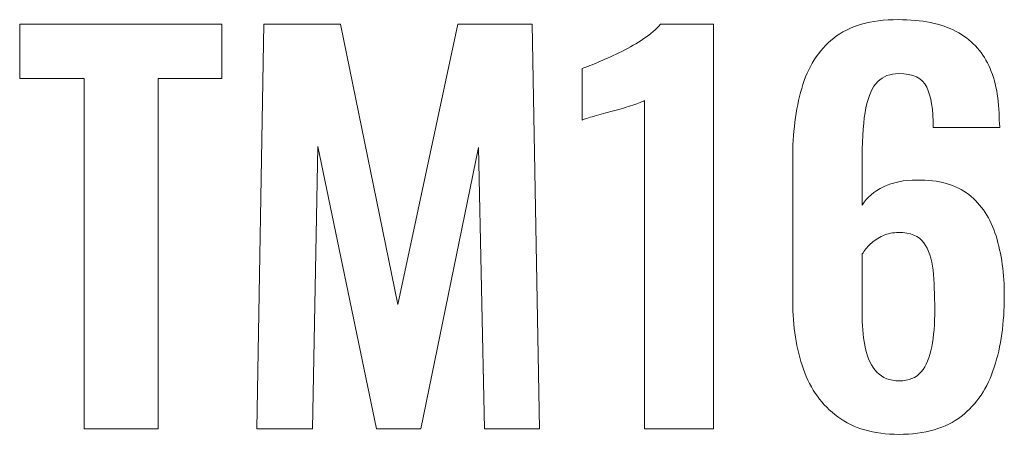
# Model space of a CAD drawing. Header units: millimetres. Extents: x -47.2 to 43.8, y -41.7 to 28.3.
# Tile 5 of 15: x -29.9 to -5.6, y -27.1 to -16.8. Entities that reach past the tile are written whole.
import ezdxf

# ---------------------------------------------------------------- set-up
doc = ezdxf.new("R2010")
doc.units = ezdxf.units.MM
doc.header["$MEASUREMENT"] = 0
doc.layers.add('Layer 1', color=7, linetype='Continuous')

msp = doc.modelspace()

# ---------------------------------------------------------------- linework, layer by layer
at = {"layer": 'Layer 1', "lineweight": 9}
for points, knots in [([(-28.3429, -26.9361), (-28.3429, -26.9361), (-28.3429, -18.2807), (-28.3429, -18.2807), (-28.3429, -18.2807), (-29.9357, -18.2807), (-29.9357, -18.2807), (-29.9357, -18.2807), (-29.9357, -16.9349), (-29.9357, -16.9349), (-29.9357, -16.9349), (-24.9474, -16.9349), (-24.9474, -16.9349), (-24.9474, -16.9349), (-24.9474, -18.2807), (-24.9474, -18.2807), (-24.9474, -18.2807), (-26.5155, -18.2807), (-26.5155, -18.2807), (-26.5155, -18.2807), (-26.5155, -26.9361), (-26.5155, -26.9361), (-26.5155, -26.9361), (-28.3429, -26.9361), (-28.3429, -26.9361)], [0, 0, 0, 0, 0.125, 0.125, 0.125, 0.25, 0.25, 0.25, 0.375, 0.375, 0.375, 0.5, 0.5, 0.5, 0.625, 0.625, 0.625, 0.75, 0.75, 0.75, 0.875, 0.875, 0.875, 1, 1, 1, 1]), ([(-24.0831, -26.9361), (-24.0831, -26.9361), (-23.9103, -16.9349), (-23.9103, -16.9349), (-23.9103, -16.9349), (-22.0211, -16.9349), (-22.0211, -16.9349), (-22.0211, -16.9349), (-20.6012, -23.8616), (-20.6012, -23.8616), (-20.6012, -23.8616), (-19.1195, -16.9349), (-19.1195, -16.9349), (-19.1195, -16.9349), (-17.2922, -16.9349), (-17.2922, -16.9349), (-17.2922, -16.9349), (-17.1069, -26.9361), (-17.1069, -26.9361), (-17.1069, -26.9361), (-18.4651, -26.9361), (-18.4651, -26.9361), (-18.4651, -26.9361), (-18.6133, -19.9846), (-18.6133, -19.9846), (-18.6133, -19.9846), (-20.0332, -26.9361), (-20.0332, -26.9361), (-20.0332, -26.9361), (-21.1321, -26.9361), (-21.1321, -26.9361), (-21.1321, -26.9361), (-22.5768, -19.9599), (-22.5768, -19.9599), (-22.5768, -19.9599), (-22.7126, -26.9361), (-22.7126, -26.9361), (-22.7126, -26.9361), (-24.0831, -26.9361), (-24.0831, -26.9361)], [0, 0, 0, 0, 0.0769231, 0.0769231, 0.0769231, 0.1538462, 0.1538462, 0.1538462, 0.2307692, 0.2307692, 0.2307692, 0.3076923, 0.3076923, 0.3076923, 0.3846154, 0.3846154, 0.3846154, 0.4615385, 0.4615385, 0.4615385, 0.5384615, 0.5384615, 0.5384615, 0.6153846, 0.6153846, 0.6153846, 0.6923077, 0.6923077, 0.6923077, 0.7692308, 0.7692308, 0.7692308, 0.8461538, 0.8461538, 0.8461538, 0.9230769, 0.9230769, 0.9230769, 1, 1, 1, 1]), ([(-14.5141, -26.9361), (-14.5141, -26.9361), (-14.5141, -18.824), (-14.5141, -18.824), (-14.5635, -18.8487), (-14.6602, -18.8857), (-14.8042, -18.9351), (-14.9483, -18.9845), (-15.1067, -19.0318), (-15.2796, -19.0771), (-15.4525, -19.1224), (-15.6109, -19.1656), (-15.755, -19.2068), (-15.899, -19.2479), (-15.9999, -19.2808), (-16.0575, -19.3055), (-16.0575, -19.3055), (-16.0575, -18.0338), (-16.0575, -18.0338), (-15.9422, -17.9926), (-15.7982, -17.935), (-15.6253, -17.8609), (-15.4525, -17.7868), (-15.2693, -17.7025), (-15.0759, -17.6078), (-14.8824, -17.5131), (-14.7013, -17.4082), (-14.5326, -17.2929), (-14.3638, -17.1777), (-14.226, -17.0583), (-14.119, -16.9349), (-14.119, -16.9349), (-12.8102, -16.9349), (-12.8102, -16.9349), (-12.8102, -16.9349), (-12.8102, -26.9361), (-12.8102, -26.9361), (-12.8102, -26.9361), (-14.5141, -26.9361), (-14.5141, -26.9361)], [0, 0, 0, 0, 0.0769231, 0.0769231, 0.0769231, 0.1538462, 0.1538462, 0.1538462, 0.2307692, 0.2307692, 0.2307692, 0.3076923, 0.3076923, 0.3076923, 0.3846154, 0.3846154, 0.3846154, 0.4615385, 0.4615385, 0.4615385, 0.5384615, 0.5384615, 0.5384615, 0.6153846, 0.6153846, 0.6153846, 0.6923077, 0.6923077, 0.6923077, 0.7692308, 0.7692308, 0.7692308, 0.8461538, 0.8461538, 0.8461538, 0.9230769, 0.9230769, 0.9230769, 1, 1, 1, 1]), ([(-8.2417, -27.0719), (-8.8591, -27.0719), (-9.3612, -26.9279), (-9.7481, -26.6398), (-10.1349, -26.3517), (-10.4169, -25.9586), (-10.5938, -25.4606), (-10.7708, -24.9626), (-10.8593, -24.4049), (-10.8593, -23.7876), (-10.8593, -23.7876), (-10.8593, -20.281), (-10.8593, -20.281), (-10.8593, -19.6307), (-10.7852, -19.0442), (-10.6371, -18.5215), (-10.4889, -17.9988), (-10.2255, -17.5852), (-9.8468, -17.2806), (-9.4682, -16.976), (-8.9373, -16.8237), (-8.254, -16.8237), (-7.6696, -16.8237), (-7.1942, -16.9205), (-6.8279, -17.1139), (-6.4616, -17.3073), (-6.1921, -17.5893), (-6.0192, -17.9597), (-5.8463, -18.3301), (-5.7599, -18.7869), (-5.7599, -19.3302), (-5.7599, -19.3549), (-5.7579, -19.3817), (-5.7537, -19.4105), (-5.7496, -19.4393), (-5.7476, -19.466), (-5.7476, -19.4907), (-5.7476, -19.4907), (-7.3897, -19.4907), (-7.3897, -19.4907), (-7.3897, -19.0462), (-7.4432, -18.7129), (-7.5503, -18.4906), (-7.6573, -18.2684), (-7.8877, -18.1572), (-8.2417, -18.1572), (-8.4557, -18.1572), (-8.6286, -18.2231), (-8.7603, -18.3548), (-8.892, -18.4865), (-8.9887, -18.7026), (-9.0504, -19.003), (-9.1122, -19.3035), (-9.143, -19.7048), (-9.143, -20.2069), (-9.143, -20.2069), (-9.143, -21.4046), (-9.143, -21.4046), (-9.0278, -21.2152), (-8.8529, -21.065), (-8.6183, -20.9539), (-8.3837, -20.8428), (-8.11, -20.7872), (-7.7972, -20.7872), (-7.2539, -20.779), (-6.8259, -20.8983), (-6.5131, -21.1453), (-6.2003, -21.3922), (-5.976, -21.7338), (-5.8402, -22.1701), (-5.7043, -22.6063), (-5.6364, -23.1044), (-5.6364, -23.6641), (-5.6364, -24.3144), (-5.7188, -24.8968), (-5.8834, -25.4112), (-6.048, -25.9257), (-6.3197, -26.3311), (-6.6983, -26.6274), (-7.0769, -26.9238), (-7.5914, -27.0719), (-8.2417, -27.0719)], [0, 0, 0, 0, 0.037037, 0.037037, 0.037037, 0.0740741, 0.0740741, 0.0740741, 0.1111111, 0.1111111, 0.1111111, 0.1481481, 0.1481481, 0.1481481, 0.1851852, 0.1851852, 0.1851852, 0.2222222, 0.2222222, 0.2222222, 0.2592593, 0.2592593, 0.2592593, 0.2962963, 0.2962963, 0.2962963, 0.3333333, 0.3333333, 0.3333333, 0.3703704, 0.3703704, 0.3703704, 0.4074074, 0.4074074, 0.4074074, 0.4444444, 0.4444444, 0.4444444, 0.4814815, 0.4814815, 0.4814815, 0.5185185, 0.5185185, 0.5185185, 0.5555556, 0.5555556, 0.5555556, 0.5925926, 0.5925926, 0.5925926, 0.6296296, 0.6296296, 0.6296296, 0.6666667, 0.6666667, 0.6666667, 0.7037037, 0.7037037, 0.7037037, 0.7407407, 0.7407407, 0.7407407, 0.7777778, 0.7777778, 0.7777778, 0.8148148, 0.8148148, 0.8148148, 0.8518519, 0.8518519, 0.8518519, 0.8888889, 0.8888889, 0.8888889, 0.9259259, 0.9259259, 0.9259259, 0.962963, 0.962963, 0.962963, 1, 1, 1, 1]), ([(-8.2294, -25.7508), (-7.9906, -25.7508), (-7.8095, -25.6767), (-7.6861, -25.5285), (-7.5626, -25.3804), (-7.4762, -25.1746), (-7.4268, -24.9112), (-7.3774, -24.6478), (-7.3527, -24.3391), (-7.3527, -23.9851), (-7.3527, -23.6229), (-7.3671, -23.2998), (-7.3959, -23.0159), (-7.4247, -22.7319), (-7.5009, -22.5055), (-7.6243, -22.3368), (-7.7478, -22.168), (-7.9536, -22.0837), (-8.2417, -22.0837), (-8.3816, -22.0837), (-8.5113, -22.1104), (-8.6306, -22.1639), (-8.75, -22.2174), (-8.8529, -22.2853), (-8.9393, -22.3676), (-9.0257, -22.45), (-9.0937, -22.5323), (-9.143, -22.6146), (-9.143, -22.6146), (-9.143, -24.1827), (-9.143, -24.1827), (-9.143, -24.4625), (-9.1163, -24.7218), (-9.0628, -24.9605), (-9.0093, -25.1993), (-8.9146, -25.3906), (-8.7788, -25.5347), (-8.643, -25.6787), (-8.4598, -25.7508), (-8.2294, -25.7508)], [0, 0, 0, 0, 0.0769231, 0.0769231, 0.0769231, 0.1538462, 0.1538462, 0.1538462, 0.2307692, 0.2307692, 0.2307692, 0.3076923, 0.3076923, 0.3076923, 0.3846154, 0.3846154, 0.3846154, 0.4615385, 0.4615385, 0.4615385, 0.5384615, 0.5384615, 0.5384615, 0.6153846, 0.6153846, 0.6153846, 0.6923077, 0.6923077, 0.6923077, 0.7692308, 0.7692308, 0.7692308, 0.8461538, 0.8461538, 0.8461538, 0.9230769, 0.9230769, 0.9230769, 1, 1, 1, 1])]:
    msp.add_open_spline(points, degree=3, knots=knots, dxfattribs=at)

doc.saveas('drawing.dxf')
